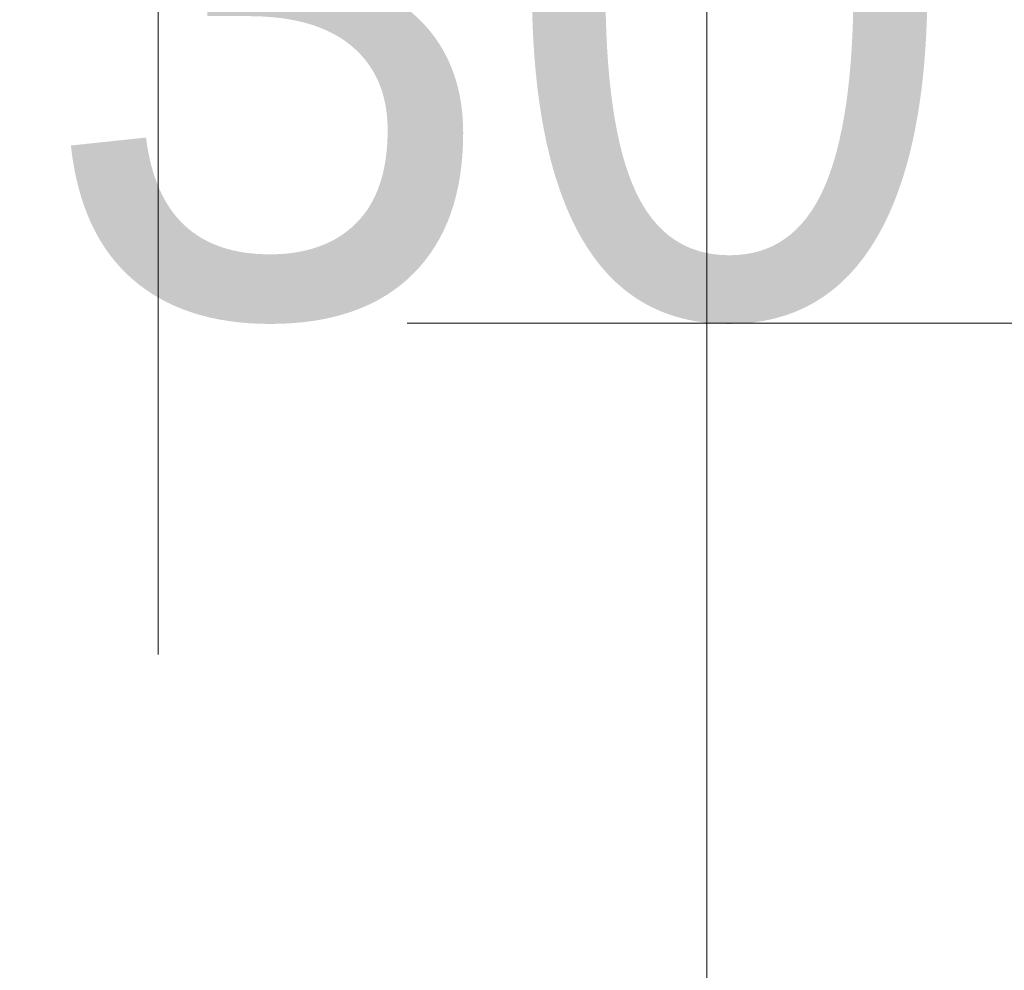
# Model space of a CAD drawing. Header units: centimetres. Extents: x -1737 to 22393, y -8842 to 3838.
# Tile 75 of 174: x -616 to -589, y 1415 to 1441. Entities that reach past the tile are written whole.
import ezdxf

# ---------------------------------------------------------------- set-up
doc = ezdxf.new("R2010")
doc.units = ezdxf.units.CM
for name, pattern in [('Dash', [60, 30, -30]), ('Oś', [222.25, 127, -31.75, 31.75, -31.75]), ('Ukryte', [71.438, 47.625, -23.813])]:
    doc.linetypes.add(name, pattern=pattern)
for name, color, linetype, lineweight in [('A-DETL-HDLN', 90, 'Ukryte', 9), ('A-DOOR', 31, 'Continuous', 13), ('A-DOOR-HDLN', 31, 'Continuous', 13), ('G-ANNO-TEXT', 231, 'Continuous', 13), ('S-GRID', 1, 'Continuous', 13)]:
    doc.layers.add(name, color=color, linetype=linetype, lineweight=lineweight)
doc.styles.add('Arial', font='arial.ttf', dxfattribs={"width": 0.9, "height": 18})

# ---------------------------------------------------------------- blocks, each defined once
blk = doc.blocks.new('Schueco_FWS_ADS-70-HD_inw_Family-01 - FWS SI insert unit-2308021-3_piętro I __3_90 m_ - stan projektowany')
at = {"layer": 'A-DOOR-HDLN', "linetype": 'Dash', "lineweight": 9}
blk.add_line((-46.25, 98.194), (-46.25, 7.1), dxfattribs=at)
blk.add_arc((-46.25, 7.1), 91.094, 0, 90, dxfattribs=at)

msp = doc.modelspace()

# ---------------------------------------------------------------- linework, layer by layer
at = {"layer": 'A-DETL-HDLN'}
msp.add_line((-597.623, 408.326), (-597.623, 2788.326), dxfattribs=at)
msp.add_line((-597.623, 408.326), (-597.623, 2788.326), dxfattribs=at)
at = {"layer": 'S-GRID', "linetype": 'Oś'}
msp.add_line((-612.623, 2884.269), (-612.623, 27.126), dxfattribs=at)

# ---------------------------------------------------------------- block references
at = {"layer": 'A-DOOR', "rotation": 90.0000000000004}
msp.add_blockref('Schueco_FWS_ADS-70-HD_inw_Family-01 - FWS SI insert unit-2308021-3_piętro I __3_90 m_ - stan projektowany', (-567.623, 1479.076), dxfattribs=at)

# ---------------------------------------------------------------- texts
at = {"layer": 'G-ANNO-TEXT', "color": 1, "insert": (-652.346, 1451.065), "char_height": 18, "width": 61.3575, "attachment_point": 1, "line_spacing_factor": 0.936439, "style": 'Arial'}
msp.add_mtext('\\pt114.3,228.6,342.9,457.2,571.5,685.8,800.1,914.4,1028.7,1143,1257.3,1371.6,1485.9,1600.2,1714.5,1828.8,1943.1,2057.4,2171.7,2286,2400.3,2514.6,2628.9,2743.2,2857.5,2971.8,3086.1,3200.4,3314.7,3429,3543.3,3657.6;EIS30', dxfattribs=at)

doc.saveas('drawing.dxf')
